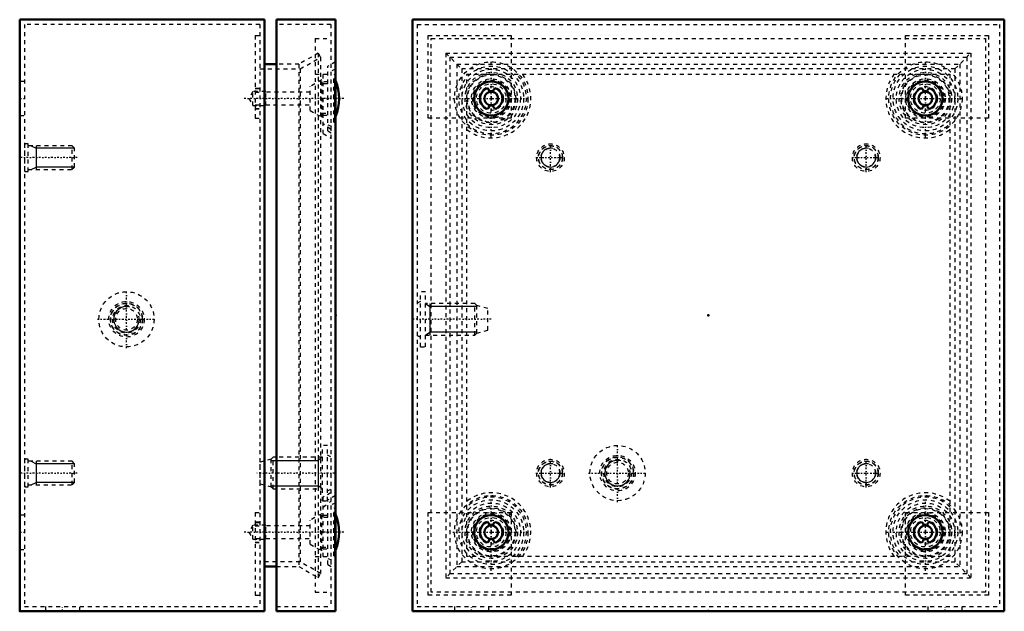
# Model space of a CAD drawing. Header units: millimetres. Extents: x -1 to 553, y -14 to 397.
# Tile 2 of 2: x 303 to 553, y 99 to 249. Entities that reach past the tile are written whole.
import ezdxf

# ---------------------------------------------------------------- set-up
doc = ezdxf.new("R2010")
doc.units = ezdxf.units.MM
doc.linetypes.add('Center', pattern=[1.5, 0.45, -0.5, 0.05, -0.5])
doc.linetypes.add('Dashed', pattern=[2, 1, -1])
for name, color, linetype, lineweight in [('2d ConnectionPoints', 7, 'Continuous', 50), ('AM_0', 7, 'Continuous', 50), ('AM_5', 3, 'Continuous', 25), ('AM_7', 7, 'Center', 25), ('AM_9', 6, 'Dashed', 25)]:
    doc.layers.add(name, color=color, linetype=linetype, lineweight=lineweight)

# ---------------------------------------------------------------- blocks, each defined once
blk = doc.blocks.new('19_STBXXXXXX_0__03_1_0_in_STB151508_0__1300')
at = {"layer": 'AM_0'}
blk.add_arc((372.19, 119.43), 11.91, 337.5869, 22.4131, dxfattribs=at)
at = {"layer": 'AM_7'}
blk.add_line((385.25, 119.43), (360.04, 119.43), dxfattribs=at)
at = {"layer": 'AM_9'}
for p, q in [((383.2, 126.83), (381.2, 126.08)), ((383.2, 125.61), (382.7, 125.43)), ((382.7, 113.43), (382.7, 125.43)), ((379.7, 124.13), (376.7, 122.47)), ((376.7, 116.38), (376.7, 122.47)), ((379.7, 114.72), (379.7, 124.13)), ((381.2, 123.18), (379.7, 123.18)), ((383, 124.43), (382.7, 124.43)), ((383, 114.43), (383, 124.43)), ((362.2, 121.18), (361.19, 119.43)), ((365.49, 121.18), (362.2, 121.18)), ((362.2, 117.68), (362.2, 121.18)), ((365.49, 117.68), (365.49, 121.18)), ((376.7, 121.03), (365.49, 121.03)), ((361.19, 119.43), (362.2, 117.68)), ((362.2, 117.68), (365.49, 117.68)), ((365.49, 117.83), (376.7, 117.83)), ((376.7, 116.38), (379.7, 114.72)), ((379.7, 115.68), (381.2, 115.68)), ((381.2, 112.77), (383.2, 112.03)), ((382.7, 114.43), (383, 114.43)), ((382.7, 113.43), (383.2, 113.24))]:
    blk.add_line(p, q, dxfattribs=at)
for start, end in [(22.4131, 24.814), (335.186, 337.5869)]:
    blk.add_arc((372.19, 119.43), 11.91, start, end, dxfattribs=at)
blk = doc.blocks.new('20_STBXXXXXX_0__03_2_0_in_STB151508_0__1300')
at = {"layer": 'AM_0'}
blk.add_arc((372.19, 229.43), 11.91, 337.5869, 22.4131, dxfattribs=at)
at = {"layer": 'AM_7'}
blk.add_line((385.25, 229.43), (360.04, 229.43), dxfattribs=at)
at = {"layer": 'AM_9'}
for p, q in [((383.2, 236.83), (381.2, 236.08)), ((383.2, 235.61), (382.7, 235.43)), ((382.7, 223.43), (382.7, 235.43)), ((379.7, 234.13), (376.7, 232.47)), ((376.7, 226.38), (376.7, 232.47)), ((379.7, 224.72), (379.7, 234.13)), ((381.2, 233.18), (379.7, 233.18)), ((383, 234.43), (382.7, 234.43)), ((383, 224.43), (383, 234.43)), ((362.2, 231.18), (361.19, 229.43)), ((365.49, 231.18), (362.2, 231.18)), ((362.2, 227.68), (362.2, 231.18)), ((365.49, 227.68), (365.49, 231.18)), ((376.7, 231.03), (365.49, 231.03)), ((361.19, 229.43), (362.2, 227.68)), ((362.2, 227.68), (365.49, 227.68)), ((365.49, 227.83), (376.7, 227.83)), ((376.7, 226.38), (379.7, 224.72)), ((379.7, 225.68), (381.2, 225.68)), ((381.2, 222.77), (383.2, 222.03)), ((382.7, 224.43), (383, 224.43)), ((382.7, 223.43), (383.2, 223.24))]:
    blk.add_line(p, q, dxfattribs=at)
for start, end in [(22.4131, 24.814), (335.186, 337.5869)]:
    blk.add_arc((372.19, 229.43), 11.91, start, end, dxfattribs=at)
blk = doc.blocks.new('21_STB1515XX_0__02_0_in_STB151508_0__1300')
at = {"layer": 'AM_0'}
for p, q in [((368.2, 249.43), (368.2, 99.43)), ((368.2, 249.43), (383.2, 249.43)), ((383.2, 249.43), (383.2, 99.43)), ((368.2, 99.43), (383.2, 99.43))]:
    blk.add_line(p, q, dxfattribs=at)
at = {"layer": 'AM_5'}
for p, q in [((366.9, 137.66), (378.73, 137.66)), ((378.73, 138.43), (378.73, 130.43)), ((379.4, 138.1), (378.73, 137.66)), ((379.9, 138.43), (379.4, 138.1)), ((366.9, 131.19), (378.73, 131.19)), ((379.4, 130.75), (378.73, 131.19)), ((379.9, 130.43), (379.4, 130.75))]:
    blk.add_line(p, q, dxfattribs=at)
at = {"layer": 'AM_7'}
blk.add_line((382.9, 134.43), (363.21, 134.43), dxfattribs=at)
at = {"layer": 'AM_9'}
for p, q in [((382, 248.23), (368.2, 248.23)), ((382, 248.23), (382, 100.63)), ((378, 244.63), (382, 244.63)), ((378, 244.63), (378, 104.23)), ((383.2, 238.72), (381.2, 237.62)), ((381.2, 221.23), (381.2, 237.62)), ((378, 235.63), (382, 235.63)), ((380, 220.52), (380, 235.63)), ((381.2, 233.68), (380, 233.68)), ((380, 225.18), (381.2, 225.18)), ((382, 221.57), (380, 223.03)), ((380, 220.52), (382, 219.42)), ((381.2, 221.23), (383.2, 220.13)), ((379.9, 127.43), (379.9, 141.43)), ((381.1, 141.43), (379.9, 141.43)), ((381.1, 127.43), (381.1, 141.43)), ((366.9, 137.93), (364.1, 137.18)), ((367.4, 138.43), (366.9, 137.93)), ((366.9, 130.93), (366.9, 137.93)), ((379.9, 138.43), (367.4, 138.43)), ((367.4, 130.43), (367.4, 138.43)), ((382, 138.51), (381.1, 138.93)), ((364.1, 131.68), (364.1, 137.18)), ((364.1, 131.68), (366.9, 130.93)), ((366.9, 130.93), (367.4, 130.43)), ((367.4, 130.43), (379.9, 130.43)), ((381.1, 129.93), (382, 130.34)), ((379.9, 127.43), (381.1, 127.43)), ((382, 129.43), (380, 128.33)), ((380, 113.23), (380, 128.33)), ((380, 125.82), (382, 127.28)), ((383.2, 128.72), (381.2, 127.62)), ((381.2, 111.23), (381.2, 127.62)), ((381.2, 123.68), (380, 123.68)), ((380, 115.18), (381.2, 115.18)), ((378, 113.23), (382, 113.23)), ((381.2, 111.23), (383.2, 110.13)), ((378, 104.23), (382, 104.23)), ((368.2, 100.63), (382, 100.63))]:
    blk.add_line(p, q, dxfattribs=at)
blk = doc.blocks.new('22_STB151508_0__01_0_in_STB151508_0__1300')
at = {"layer": 'AM_0'}
for p, q in [((303.2, 249.43), (365.2, 249.43)), ((303.2, 249.43), (303.2, 99.43)), ((365.2, 249.43), (365.2, 99.43)), ((368.2, 238.13), (365.2, 238.13)), ((365.2, 110.73), (368.2, 110.73)), ((303.2, 99.43), (365.2, 99.43))]:
    blk.add_line(p, q, dxfattribs=at)
at = {"layer": 'AM_5'}
for p, q in [((306.05, 217.43), (307.3, 216.81)), ((307.3, 217.43), (307.3, 211.43)), ((317.05, 216.81), (307.3, 216.81)), ((306.05, 211.43), (307.3, 212.04)), ((317.05, 212.04), (307.3, 212.04)), ((306.05, 137.43), (307.3, 136.81)), ((307.3, 137.43), (307.3, 131.43)), ((317.05, 136.81), (307.3, 136.81)), ((306.05, 131.43), (307.3, 132.04)), ((317.05, 132.04), (307.3, 132.04))]:
    blk.add_line(p, q, dxfattribs=at)
blk.add_arc((330.2, 173.43), 3.23, 75, 15, dxfattribs=at)
at = {"layer": 'AM_7'}
for p, q in [((303.14, 229.43), (304.46, 229.43)), ((317.7, 214.43), (303.4, 214.43)), ((330.2, 166.08), (330.2, 180.78)), ((322.85, 173.43), (337.55, 173.43)), ((317.7, 134.43), (303.4, 134.43)), ((303.14, 119.43), (304.46, 119.43)), ((314, 99.37), (314, 100.69))]:
    blk.add_line(p, q, dxfattribs=at)
at = {"layer": 'AM_9'}
for p, q in [((364, 248.23), (304.4, 248.23)), ((304.4, 248.23), (304.4, 100.63)), ((364, 248.23), (364, 100.63)), ((362.8, 245.43), (364, 245.43)), ((362.8, 245.43), (362.8, 224.43)), ((378.8, 240.95), (373.9, 238.13)), ((374.22, 236.93), (379.4, 239.91)), ((379.4, 239.91), (378.8, 240.95)), ((378.8, 240.95), (378.8, 107.9)), ((379.4, 239.91), (379.4, 108.94)), ((373.9, 238.13), (368.2, 238.13)), ((373.9, 238.13), (373.9, 110.73)), ((364, 236.93), (374.22, 236.93)), ((374.22, 236.93), (374.22, 111.93)), ((304.4, 233.78), (303.2, 233.78)), ((362.8, 232.03), (364, 232.03)), ((362.8, 232.02), (364, 232.02)), ((362.8, 231.93), (364, 231.93)), ((362.8, 231.03), (364, 231.03)), ((362.8, 227.83), (364, 227.83)), ((303.2, 225.08), (304.4, 225.08)), ((362.8, 226.93), (364, 226.93)), ((362.8, 226.83), (364, 226.83)), ((362.8, 226.82), (364, 226.82)), ((362.8, 224.43), (364, 224.43)), ((304.45, 217.93), (304.4, 217.49)), ((304.45, 210.93), (304.45, 217.93)), ((305.25, 217.93), (304.45, 217.93)), ((305.25, 210.93), (305.25, 217.93)), ((316.44, 217.43), (305.25, 217.43)), ((317.05, 216.81), (316.44, 217.43)), ((316.44, 211.43), (316.44, 217.43)), ((317.05, 212.04), (317.05, 216.81)), ((304.4, 211.36), (304.45, 210.93)), ((304.45, 210.93), (305.25, 210.93)), ((305.25, 211.43), (316.44, 211.43)), ((316.44, 211.43), (317.05, 212.04)), ((304.45, 137.93), (304.4, 137.49)), ((304.45, 130.93), (304.45, 137.93)), ((305.25, 137.93), (304.45, 137.93)), ((305.25, 130.93), (305.25, 137.93)), ((316.44, 137.43), (305.25, 137.43)), ((316.44, 131.43), (316.44, 137.43)), ((317.05, 136.81), (316.44, 137.43)), ((317.05, 132.04), (317.05, 136.81)), ((304.4, 131.36), (304.45, 130.93)), ((304.45, 130.93), (305.25, 130.93)), ((305.25, 131.43), (316.44, 131.43)), ((316.44, 131.43), (317.05, 132.04)), ((304.4, 123.78), (303.2, 123.78)), ((362.8, 124.43), (362.8, 103.43)), ((362.8, 124.43), (364, 124.43)), ((362.8, 122.03), (364, 122.03)), ((362.8, 122.02), (364, 122.02)), ((362.8, 121.93), (364, 121.93)), ((362.8, 121.03), (364, 121.03)), ((362.8, 117.83), (364, 117.83)), ((303.2, 115.08), (304.4, 115.08)), ((362.8, 116.92), (364, 116.92)), ((362.8, 116.83), (364, 116.83)), ((362.8, 116.82), (364, 116.82)), ((374.22, 111.93), (364, 111.93)), ((368.2, 110.73), (373.9, 110.73)), ((373.9, 110.73), (378.8, 107.9)), ((379.4, 108.94), (374.22, 111.93)), ((378.8, 107.9), (379.4, 108.94)), ((362.8, 103.43), (364, 103.43)), ((304.4, 100.63), (364, 100.63)), ((309.65, 100.63), (309.65, 99.43)), ((318.35, 99.43), (318.35, 100.63))]:
    blk.add_line(p, q, dxfattribs=at)
for radius in [7, 4.5, 4.08, 4, 3.5, 2.75]:
    blk.add_circle((330.2, 173.43), radius, dxfattribs=at)
blk = doc.blocks.new('23_STBXXXXXX_0__03_1_0_in_STB151508_0__1300')
at = {"layer": 'AM_0'}
blk.add_circle((532.63, 119.43), 1.75, dxfattribs=at)
at = {"layer": 'AM_9'}
for radius in [7.4, 6.65, 6.19, 6, 5, 4.71, 3.75, 3.04, 1.6]:
    blk.add_circle((532.63, 119.43), radius, dxfattribs=at)
blk = doc.blocks.new('24_STBXXXXXX_0__03_2_0_in_STB151508_0__1300')
at = {"layer": 'AM_0'}
blk.add_circle((422.63, 119.43), 1.75, dxfattribs=at)
at = {"layer": 'AM_9'}
for radius in [7.4, 6.65, 6.19, 6, 5, 4.71, 3.75, 3.04, 1.6]:
    blk.add_circle((422.63, 119.43), radius, dxfattribs=at)
blk = doc.blocks.new('25_STBXXXXXX_0__03_3_0_in_STB151508_0__1300')
at = {"layer": 'AM_0'}
blk.add_circle((532.63, 229.43), 1.75, dxfattribs=at)
at = {"layer": 'AM_9'}
for radius in [7.4, 6.65, 6.19, 6, 5, 4.71, 3.75, 3.04, 1.6]:
    blk.add_circle((532.63, 229.43), radius, dxfattribs=at)
blk = doc.blocks.new('26_STBXXXXXX_0__03_4_0_in_STB151508_0__1300')
at = {"layer": 'AM_0'}
blk.add_circle((422.63, 229.43), 1.75, dxfattribs=at)
at = {"layer": 'AM_9'}
for radius in [7.4, 6.65, 6.19, 6, 5, 4.71, 3.75, 3.04, 1.6]:
    blk.add_circle((422.63, 229.43), radius, dxfattribs=at)
blk = doc.blocks.new('27_STB1515XX_0__02_0_in_STB151508_0__1300')
at = {"layer": 'AM_5'}
blk.add_arc((454.63, 134.43), 3.23, 75, 15, dxfattribs=at)
at = {"layer": 'AM_7'}
for p, q in [((422.63, 219.66), (422.63, 239.19)), ((532.63, 219.66), (532.63, 239.19)), ((412.86, 229.43), (432.39, 229.43)), ((522.86, 229.43), (542.39, 229.43)), ((454.63, 127.08), (454.63, 141.78)), ((447.28, 134.43), (461.98, 134.43)), ((422.63, 109.66), (422.63, 129.19)), ((532.63, 109.66), (532.63, 129.19)), ((412.86, 119.43), (432.39, 119.43)), ((522.86, 119.43), (542.39, 119.43))]:
    blk.add_line(p, q, dxfattribs=at)
at = {"layer": 'AM_9'}
for p, q in [((407.43, 244.63), (547.83, 244.63)), ((407.43, 104.23), (407.43, 244.63)), ((547.83, 244.63), (547.83, 104.23)), ((416.43, 235.63), (538.83, 235.63)), ((416.43, 113.23), (416.43, 235.63)), ((538.83, 235.63), (538.83, 113.23)), ((538.83, 113.23), (416.43, 113.23)), ((547.83, 104.23), (407.43, 104.23))]:
    blk.add_line(p, q, dxfattribs=at)
for centre, radius in [((422.63, 229.43), 9.3), ((422.63, 229.43), 8.2), ((532.63, 229.43), 9.3), ((532.63, 229.43), 8.2), ((422.63, 229.43), 4.25), ((532.63, 229.43), 4.25), ((454.63, 134.43), 7), ((454.63, 134.43), 4.5), ((454.63, 134.43), 4.08), ((454.63, 134.43), 4), ((454.63, 134.43), 3.5), ((454.63, 134.43), 2.75), ((422.63, 119.43), 9.3), ((422.63, 119.43), 8.2), ((532.63, 119.43), 9.3), ((532.63, 119.43), 8.2), ((422.63, 119.43), 4.25), ((532.63, 119.43), 4.25)]:
    blk.add_circle(centre, radius, dxfattribs=at)
for centre, radius, start, end in [((422.63, 229.43), 10.01, 231.7268, 38.2732), ((422.63, 229.43), 8.91, 225.902, 44.098), ((532.63, 229.43), 10.01, 141.7268, 308.2732), ((532.63, 229.43), 8.91, 135.902, 314.098), ((422.63, 119.43), 10.01, 321.7268, 128.2732), ((422.63, 119.43), 8.91, 315.902, 134.098), ((532.63, 119.43), 10.01, 51.7268, 218.2732), ((532.63, 119.43), 8.91, 45.902, 224.098)]:
    blk.add_arc(centre, radius, start, end, dxfattribs=at)
blk = doc.blocks.new('28_STB151508_0__01_0_in_STB151508_0__1300')
at = {"layer": 'AM_0'}
for p, q in [((402.63, 249.43), (552.63, 249.43)), ((402.63, 249.43), (402.63, 99.43)), ((552.63, 249.43), (552.63, 99.43)), ((421.33, 231.92), (421.71, 232.03)), ((423.54, 232.02), (423.92, 231.92)), ((531.33, 231.92), (531.71, 232.02)), ((533.54, 232.03), (533.92, 231.92)), ((421.71, 226.82), (421.33, 226.92)), ((423.92, 226.92), (423.54, 226.83)), ((531.71, 226.83), (531.33, 226.92)), ((533.92, 226.92), (533.54, 226.82)), ((421.33, 121.93), (421.71, 122.03)), ((423.54, 122.02), (423.92, 121.93)), ((531.33, 121.93), (531.71, 122.02)), ((533.54, 122.03), (533.92, 121.93)), ((421.71, 116.82), (421.33, 116.92)), ((423.92, 116.92), (423.54, 116.83)), ((531.71, 116.83), (531.33, 116.92)), ((533.92, 116.92), (533.54, 116.82)), ((402.63, 99.43), (552.63, 99.43))]:
    blk.add_line(p, q, dxfattribs=at)
for centre in [(422.63, 229.43), (532.63, 229.43), (422.63, 119.43), (532.63, 119.43)]:
    blk.add_circle(centre, 4.35, dxfattribs=at)
for centre, radius, start, end in [((420.45, 230.75), 1.8, 12.135, 45.295), ((424.8, 230.74), 1.8, 134.6496, 167.8167), ((530.45, 230.74), 1.8, 12.1833, 45.3504), ((534.8, 230.75), 1.8, 134.705, 167.865), ((422.59, 229.43), 2.8, 116.7643, 243.2345), ((422.66, 229.43), 2.8, 296.7643, 63.2334), ((532.59, 229.43), 2.8, 116.7666, 243.2357), ((532.66, 229.43), 2.8, 296.7655, 63.2357), ((420.45, 228.1), 1.8, 314.7049, 347.8646), ((424.8, 228.11), 1.8, 192.1824, 225.3502), ((530.45, 228.11), 1.8, 314.6498, 347.8176), ((534.8, 228.1), 1.8, 192.1354, 225.2951), ((422.59, 119.43), 2.8, 116.7655, 243.2357), ((420.45, 120.75), 1.8, 12.1354, 45.2951), ((424.8, 120.74), 1.8, 134.6498, 167.8176), ((422.66, 119.43), 2.8, 296.7666, 63.2357), ((532.59, 119.43), 2.8, 116.7643, 243.2334), ((530.45, 120.74), 1.8, 12.1824, 45.3502), ((534.8, 120.75), 1.8, 134.7049, 167.8646), ((532.66, 119.43), 2.8, 296.7643, 63.2345), ((420.45, 118.1), 1.8, 314.705, 347.865), ((424.8, 118.11), 1.8, 192.1833, 225.3504), ((530.45, 118.11), 1.8, 314.6496, 347.8167), ((534.8, 118.1), 1.8, 192.135, 225.295)]:
    blk.add_arc(centre, radius, start, end, dxfattribs=at)
at = {"layer": 'AM_5'}
for p, q in [((405.93, 177.43), (407.1, 176.66)), ((407.1, 177.43), (407.1, 169.43)), ((418.93, 176.66), (407.1, 176.66)), ((405.93, 169.43), (407.1, 170.19)), ((418.93, 170.19), (407.1, 170.19))]:
    blk.add_line(p, q, dxfattribs=at)
for centre in [(437.63, 214.43), (517.63, 214.43), (437.63, 134.43), (517.63, 134.43)]:
    blk.add_arc(centre, 2.39, 75, 15, dxfattribs=at)
at = {"layer": 'AM_7'}
for p, q in [((437.63, 210.75), (437.63, 218.1)), ((517.63, 210.75), (517.63, 218.1)), ((433.95, 214.43), (441.3, 214.43)), ((513.95, 214.43), (521.3, 214.43)), ((422.62, 173.43), (402.93, 173.43)), ((437.63, 130.75), (437.63, 138.1)), ((517.63, 130.75), (517.63, 138.1)), ((433.95, 134.43), (441.3, 134.43)), ((513.95, 134.43), (521.3, 134.43)), ((417.63, 99.37), (417.63, 100.69)), ((537.63, 99.37), (537.63, 100.69))]:
    blk.add_line(p, q, dxfattribs=at)
at = {"layer": 'AM_9'}
for p, q in [((403.83, 248.23), (403.83, 100.63)), ((403.83, 248.23), (551.43, 248.23)), ((551.43, 248.23), (551.43, 100.63)), ((406.63, 224.43), (406.63, 245.43)), ((406.63, 245.43), (427.63, 245.43)), ((427.63, 245.43), (427.63, 224.43)), ((527.63, 245.43), (548.63, 245.43)), ((527.63, 224.43), (527.63, 245.43)), ((548.63, 245.43), (548.63, 224.43)), ((411.1, 240.95), (415.13, 236.93)), ((411.1, 240.95), (411.1, 107.9)), ((411.1, 240.95), (544.15, 240.95)), ((412.14, 239.91), (412.14, 108.94)), ((412.14, 239.91), (543.11, 239.91)), ((540.13, 236.93), (544.15, 240.95)), ((543.11, 239.91), (543.11, 108.94)), ((544.15, 240.95), (544.15, 107.9)), ((413.93, 238.13), (413.93, 110.73)), ((413.93, 238.13), (541.33, 238.13)), ((541.33, 238.13), (541.33, 110.73)), ((415.13, 236.93), (415.13, 111.93)), ((540.13, 236.93), (415.13, 236.93)), ((540.13, 236.93), (540.13, 111.93)), ((422.23, 231.03), (423.03, 231.03)), ((532.23, 231.03), (533.03, 231.03)), ((423.03, 227.83), (422.23, 227.83)), ((533.03, 227.83), (532.23, 227.83)), ((427.63, 224.43), (406.63, 224.43)), ((548.63, 224.43), (527.63, 224.43)), ((404.73, 166.43), (404.73, 180.43)), ((405.93, 180.43), (404.73, 180.43)), ((405.93, 166.43), (405.93, 180.43)), ((404.73, 177.93), (403.83, 177.51)), ((418.43, 177.43), (405.93, 177.43)), ((418.93, 176.93), (418.43, 177.43)), ((418.43, 169.43), (418.43, 177.43)), ((421.73, 176.18), (418.93, 176.93)), ((418.93, 169.93), (418.93, 176.93)), ((421.73, 170.68), (421.73, 176.18)), ((418.43, 169.43), (418.93, 169.93)), ((418.93, 169.93), (421.73, 170.68)), ((403.83, 169.34), (404.73, 168.93)), ((405.93, 169.43), (418.43, 169.43)), ((404.73, 166.43), (405.93, 166.43)), ((406.63, 103.43), (406.63, 124.43)), ((406.63, 124.43), (427.63, 124.43)), ((427.63, 124.43), (427.63, 103.43)), ((527.63, 124.43), (548.63, 124.43)), ((527.63, 103.43), (527.63, 124.43)), ((548.63, 124.43), (548.63, 103.43)), ((422.23, 121.03), (423.03, 121.03)), ((532.23, 121.03), (533.03, 121.03)), ((423.03, 117.83), (422.23, 117.83)), ((533.03, 117.83), (532.23, 117.83)), ((415.13, 111.93), (411.1, 107.9)), ((413.93, 110.73), (541.33, 110.73)), ((415.13, 111.93), (540.13, 111.93)), ((544.15, 107.9), (540.13, 111.93)), ((411.1, 107.9), (544.15, 107.9)), ((412.14, 108.94), (543.11, 108.94)), ((427.63, 103.43), (406.63, 103.43)), ((548.63, 103.43), (527.63, 103.43)), ((403.83, 100.63), (551.43, 100.63)), ((413.28, 100.63), (413.28, 99.43)), ((421.98, 99.43), (421.98, 100.63)), ((533.28, 100.63), (533.28, 99.43)), ((541.98, 99.43), (541.98, 100.63))]:
    blk.add_line(p, q, dxfattribs=at)
for centre, radius in [((437.63, 214.43), 3.5), ((437.63, 214.43), 3.06), ((437.63, 214.43), 3), ((517.63, 214.43), 3.5), ((517.63, 214.43), 3.06), ((517.63, 214.43), 3), ((437.63, 214.43), 2.39), ((517.63, 214.43), 2.39), ((437.63, 134.43), 3.5), ((437.63, 134.43), 3.06), ((437.63, 134.43), 3), ((517.63, 134.43), 3.5), ((517.63, 134.43), 3.06), ((517.63, 134.43), 3), ((437.63, 134.43), 2.39), ((517.63, 134.43), 2.39)]:
    blk.add_circle(centre, radius, dxfattribs=at)
for centre, start, end in [((420.45, 230.75), 8.9217, 12.135), ((424.8, 230.74), 167.8167, 171.0298), ((530.45, 230.74), 8.9702, 12.1833), ((534.8, 230.75), 167.865, 171.0783), ((420.45, 228.1), 347.8646, 351.0779), ((424.8, 228.11), 188.9692, 192.1824), ((530.45, 228.11), 347.8176, 351.0308), ((534.8, 228.1), 188.9221, 192.1354), ((420.45, 120.75), 8.9221, 12.1354), ((424.8, 120.74), 167.8176, 171.0308), ((530.45, 120.74), 8.9692, 12.1824), ((534.8, 120.75), 167.8646, 171.0779), ((420.45, 118.1), 347.865, 351.0783), ((424.8, 118.11), 188.9702, 192.1833), ((530.45, 118.11), 347.8167, 351.0298), ((534.8, 118.1), 188.9217, 192.135)]:
    blk.add_arc(centre, 1.8, start, end, dxfattribs=at)

msp = doc.modelspace()

# ---------------------------------------------------------------- linework, layer by layer
at = {"layer": '2d ConnectionPoints'}
for p in [(381.2, 229.425), (422.625, 229.425), (422.625, 229.425), (532.625, 229.425), (532.625, 229.425), (383.2, 174.425), (477.625, 174.425), (477.625, 174.425), (381.2, 119.425), (422.625, 119.425), (422.625, 119.425), (532.625, 119.425), (303.2, 99.425), (477.625, 99.425)]:
    msp.add_point(p, dxfattribs=at)

# ---------------------------------------------------------------- block references
for name in ['22_STB151508_0__01_0_in_STB151508_0__1300', '21_STB1515XX_0__02_0_in_STB151508_0__1300', '28_STB151508_0__01_0_in_STB151508_0__1300', '27_STB1515XX_0__02_0_in_STB151508_0__1300', '20_STBXXXXXX_0__03_2_0_in_STB151508_0__1300', '26_STBXXXXXX_0__03_4_0_in_STB151508_0__1300', '25_STBXXXXXX_0__03_3_0_in_STB151508_0__1300', '19_STBXXXXXX_0__03_1_0_in_STB151508_0__1300', '24_STBXXXXXX_0__03_2_0_in_STB151508_0__1300', '23_STBXXXXXX_0__03_1_0_in_STB151508_0__1300']:
    msp.add_blockref(name, (0, 0))

doc.saveas('drawing.dxf')
